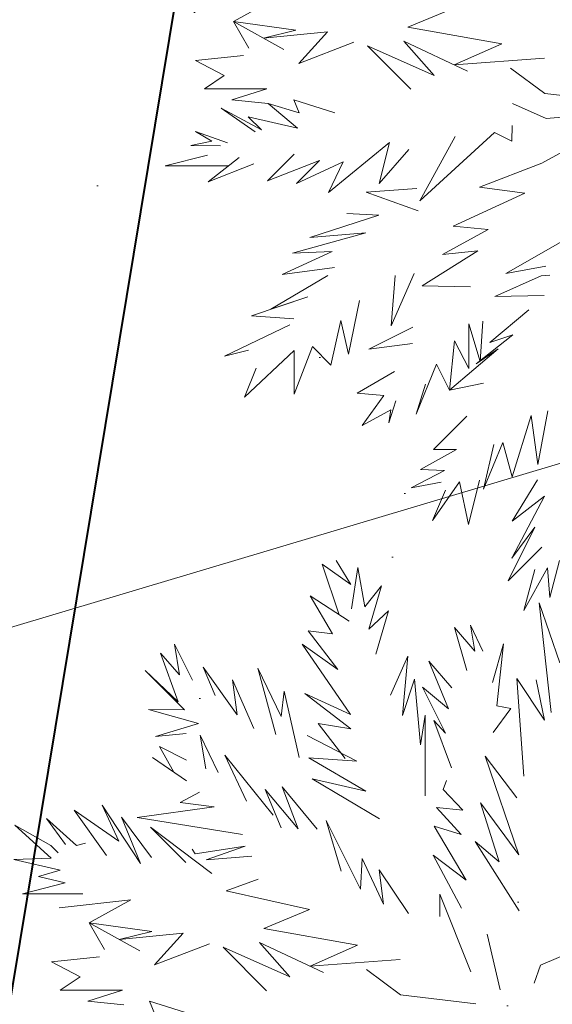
# Model space of a CAD drawing. Header units: millimetres. Extents: x 6487905018 to 6488192500, y 5882180700 to 5882375224.
# Tile 125 of 256: x 6488050048 to 6488050874, y 5882245150 to 5882246678. Entities that reach past the tile are written whole.
import ezdxf
from ezdxf.xclip import XClip

# ---------------------------------------------------------------- set-up
doc = ezdxf.new("R2010")
doc.units = ezdxf.units.MM
doc.header["$MEASUREMENT"] = 0
doc.header["$XCLIPFRAME"] = 2
doc.linetypes.add('Wipeout_Contour', pattern=[1000, 0, -1000])
for name, color, linetype, lineweight in [('drzewa_Nr_pióra__154', 94, 'Continuous', 5), ('LEGENDA_Nr_pióra__20', 2, 'Continuous', 40), ('przewod_telekomunikacyjny__linia__Nr_pióra__1', 7, 'Continuous', 0), ('teren zielony_Nr_pióra__157', 93, 'Continuous', 0), ('Wymiarowanie_Nr_pióra__1', 7, 'Continuous', 0), ('Zamość 06.10._2_przewod_elektroenergetyczny__linia__Nr_pióra__1', 7, 'Continuous', 0), ('zieleń_Nr_pióra__190', 20, 'Continuous', 13)]:
    doc.layers.add(name, color=color, linetype=linetype, lineweight=lineweight)
for name, color, linetype in [('Mapa cyfrowa', 7, 'Continuous'), ('przewod_telekomunikacyjny__linia_', 7, 'Continuous'), ('Wymiarowanie', 7, 'Continuous'), ('Zamość 06.10._2_Mapa cyfrowa', 7, 'Continuous')]:
    doc.layers.add(name, color=color, linetype=linetype)
doc.styles.add('GENERATED_STYLE_2', font='txt')
doc.linetypes.add('Symbol', pattern='A,0,[5,PZT Orlen Zamość.pdf1.Shx,S=11.904762,R=0,X=0,Y=0],-2000,0', length=2000)
doc.dimstyles.new('GENERATED_STYLE__1', dxfattribs={"dimtxt": 750, "dimasz": 570, "dimexe": 0.18, "dimexo": 0, "dimgap": 0.09, "dimtad": 1, "dimlfac": 0.001, "dimzin": 0, "dimdsep": 46, "dimtxsty": 'GENERATED_STYLE_2', "dimblk": 'ARROWHEAD_11', "dimblk1": 'ARROWHEAD_11', "dimblk2": 'ARROWHEAD_11', "dimcen": 0.09, "dimclrd": 7, "dimclre": 7, "dimclrt": 7, "dimazin": 0, "dimtfac": 1, "dimtdec": 4, "dimtmove": 2, "dimatfit": 3, "dimfxl": 0, "dimtolj": 1, "dimtzin": 0, "dimarcsym": 0})
doc.dimstyles.new('GENERATED_STYLE__4', dxfattribs={"dimtxt": 1000, "dimasz": 570, "dimexe": 0.18, "dimexo": 0, "dimgap": 0.09, "dimtad": 1, "dimlfac": 0.001, "dimzin": 0, "dimdsep": 46, "dimtxsty": 'GENERATED_STYLE_2', "dimblk": 'ARROWHEAD_11', "dimblk1": 'ARROWHEAD_11', "dimblk2": 'ARROWHEAD_11', "dimcen": 0.09, "dimclrd": 7, "dimclre": 7, "dimclrt": 7, "dimazin": 0, "dimtfac": 1, "dimtdec": 4, "dimtmove": 0, "dimatfit": 3, "dimfxl": 0, "dimtolj": 1, "dimtzin": 0, "dimarcsym": 0})
doc.dimstyles.new('GENERATED_STYLE__9', dxfattribs={"dimtxt": 750, "dimasz": 917.874396, "dimexe": 0.18, "dimexo": 40, "dimgap": 0.09, "dimtad": 1, "dimdec": 0, "dimlfac": 0.1, "dimzin": 0, "dimdsep": 46, "dimtxsty": 'GENERATED_STYLE_2', "dimblk": 'ARROWHEAD_5', "dimblk1": 'ARROWHEAD_5', "dimblk2": 'ARROWHEAD_5', "dimcen": 0.09, "dimclrd": 7, "dimclre": 7, "dimclrt": 7, "dimazin": 0, "dimtfac": 1, "dimtdec": 4, "dimtmove": 2, "dimatfit": 3, "dimfxl": 0, "dimtolj": 1, "dimtzin": 0, "dimarcsym": 0})

# ---------------------------------------------------------------- blocks, each defined once
blk = doc.blocks.new('Rysunek_1_2')
at = {"color": 254, "linetype": 'Wipeout_Contour', "lineweight": 0, "ltscale": 70061284114.24681}
blk.add_wipeout([(6487915525.867126, 5882181505.900702), (6488146644.289524, 5882181505.900702), (6488146644.289524, 5882373115.540435), (6488107628.768834, 5882373115.540435), (6488107628.768834, 5882320263.490532), (6488101226.436201, 5882320263.490532), (6488101226.436201, 5882373115.540435), (6487915525.867126, 5882373115.540435)], dxfattribs=at).dxf.layer = 'Zamość 06.10._2_Mapa cyfrowa'
at = {"layer": 'Zamość 06.10._2_przewod_elektroenergetyczny__linia__Nr_pióra__1', "linetype": 'Continuous', "flags": 128}
blk.add_lwpolyline([(6488054980.000001, 5882298910), (6488055180, 5882298890), (6488060430, 5882297540), (6488057790, 5882279980.000001), (6488053320.000001, 5882253790), (6488052630, 5882246510), (6488043490.000001, 5882243780), (6488042680, 5882243610), (6488042060, 5882243190.000001)], dxfattribs=at)
blk = doc.blocks.new('*D75', base_point=(6488045394.921593, 5882250647.102998))
at = {"layer": 'Wymiarowanie_Nr_pióra__1', "linetype": 'Continuous'}
for points in [[(6488060230.552193, 5882248902.391357), (6488060219.134123, 5882248959.793873), (6488060186.61821, 5882249008.457375), (6488060137.954707, 5882249040.973288), (6488060080.552193, 5882249052.391357), (6488060023.149677, 5882249040.973288), (6488059974.486176, 5882249008.457375), (6488059941.970263, 5882248959.793873), (6488059930.552193, 5882248902.391357), (6488059941.970263, 5882248844.988843), (6488059974.486176, 5882248796.32534), (6488060023.149677, 5882248763.809427), (6488060080.552193, 5882248752.391357), (6488060137.954707, 5882248763.809427), (6488060186.61821, 5882248796.32534), (6488060219.134123, 5882248844.988843)], [(6488059031.653335, 5882241782.627208), (6488059020.235264, 5882241840.029723), (6488058987.719352, 5882241888.693226), (6488058939.055849, 5882241921.209138), (6488058881.653335, 5882241932.627208), (6488058824.250819, 5882241921.209138), (6488058775.587317, 5882241888.693226), (6488058743.071404, 5882241840.029723), (6488058731.653335, 5882241782.627208), (6488058743.071404, 5882241725.224693), (6488058775.587317, 5882241676.561191), (6488058824.250819, 5882241644.045279), (6488058881.653335, 5882241632.627208), (6488058939.055849, 5882241644.045279), (6488058987.719352, 5882241676.561191), (6488059020.235264, 5882241725.224693)]]:
    blk.add_hatch(color=256, dxfattribs=at).paths.add_polyline_path(points)
for p, q in [((6488060130.367934, 5882249198.226433), (6488060105.460064, 5882249050.308895)), ((6488059525.861426, 5882248995.795874), (6488059932.634655, 5882248927.299229)), ((6488060228.46973, 5882248877.483486), (6488060635.242959, 5882248808.986841)), ((6488060055.644321, 5882248754.47382), (6488058906.561206, 5882241930.544745))]:
    blk.add_line(p, q, dxfattribs=at)
blk.add_circle((6488060080.552193, 5882248902.391357), 150, dxfattribs=at)
at = {"layer": 'Wymiarowanie_Nr_pióra__1', "insert": (6488059329.541573, 5882245345.779008), "char_height": 750, "attachment_point": 7, "rotation": 80.441619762, "style": 'GENERATED_STYLE_2'}
blk.add_mtext('\\A1;{\\fArial|b1|i0|c238|p38;7,22}', dxfattribs=at)
blk = doc.blocks.new('ARROWHEAD_11')
at = {"color": 0, "linetype": 'Continuous', "lineweight": 0}
blk.add_line((0, 0), (-1, 0), dxfattribs=at)
at = {"color": 0, "linetype": 'Continuous', "lineweight": 0, "const_width": 0.25, "flags": 128}
blk.add_lwpolyline([(-0.125, 0, 1), (0.125, 0, 1)], format="xyb", close=True, dxfattribs=at)
blk = doc.blocks.new('*D77', base_point=(6488045394.921593, 5882250647.102998))
at = {"layer": 'przewod_telekomunikacyjny__linia__Nr_pióra__1', "linetype": 'Continuous'}
blk.add_hatch(color=256, dxfattribs=at).paths.add_polyline_path([(6488057351.020344, 5882262834.607491), (6488056625.094238, 5882262197.391973), (6488057040.957753, 5882261919.79958)])
for p, q in [((6488057351.020344, 5882262834.607491), (6488056625.094238, 5882262197.391973)), ((6488057351.020344, 5882262834.607491), (6488057040.957753, 5882261919.79958)), ((6488057040.957753, 5882261919.79958), (6488056625.094238, 5882262197.391973)), ((6488056833.025996, 5882262058.595777), (6488046247.324568, 5882246200.066916)), ((6488046247.324568, 5882246200.066916), (6488053285.437386, 5882256743.923269)), ((6488049023.248511, 5882250108.702061), (6488049023.248511, 5882250608.702061)), ((6488048773.248511, 5882250358.702061), (6488049273.248511, 5882250358.702061))]:
    blk.add_line(p, q, dxfattribs=at)
at = {"layer": 'przewod_telekomunikacyjny__linia__Nr_pióra__1', "insert": (6488051112.822264, 5882253874.06099), "char_height": 750, "attachment_point": 7, "rotation": 56.276556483, "style": 'GENERATED_STYLE_2'}
blk.add_mtext('\\A1;{\\fArial|b1|i0|c238|p38;R 1\xa0500}', dxfattribs=at)
blk = doc.blocks.new('ARROWHEAD_5')
at = {"color": 0, "linetype": 'Continuous', "lineweight": 0}
blk.add_line((0, 0), (-1, 0), dxfattribs=at)
blk.add_solid([(-1, 0.2679), (0, 0), (-1, -0.2679), (-1, 0.2679)], dxfattribs=at)
blk = doc.blocks.new('*D87', base_point=(6488045394.921593, 5882250647.102998))
at = {"layer": 'Wymiarowanie_Nr_pióra__1', "linetype": 'Continuous'}
for points in [[(6488037477.7279, 5882247056.135682), (6488037466.309829, 5882247113.538198), (6488037433.793917, 5882247162.201699), (6488037385.130414, 5882247194.717612), (6488037327.7279, 5882247206.135682), (6488037270.325384, 5882247194.717612), (6488037221.661882, 5882247162.201699), (6488037189.145969, 5882247113.538198), (6488037177.7279, 5882247056.135682), (6488037189.145969, 5882246998.733168), (6488037221.661882, 5882246950.069665), (6488037270.325384, 5882246917.553752), (6488037327.7279, 5882246906.135682), (6488037385.130414, 5882246917.553752), (6488037433.793917, 5882246950.069665), (6488037466.309829, 5882246998.733168)], [(6488053271.817154, 5882244529.516733), (6488053260.399083, 5882244586.919248), (6488053227.883171, 5882244635.58275), (6488053179.219668, 5882244668.098662), (6488053121.817154, 5882244679.516733), (6488053064.414639, 5882244668.098662), (6488053015.751137, 5882244635.58275), (6488052983.235224, 5882244586.919248), (6488052971.817154, 5882244529.516733), (6488052983.235224, 5882244472.114218), (6488053015.751137, 5882244423.450716), (6488053064.414639, 5882244390.934803), (6488053121.817154, 5882244379.516733), (6488053179.219668, 5882244390.934803), (6488053227.883171, 5882244423.450716), (6488053260.399083, 5882244472.114218)]]:
    blk.add_hatch(color=256, dxfattribs=at).paths.add_polyline_path(points)
for p, q in [((6488037416.582628, 5882247611.573426), (6488037351.422494, 5882247204.252414)), ((6488037179.611168, 5882247079.830276), (6488037031.494436, 5882247103.524871)), ((6488052973.700422, 5882244553.211328), (6488037475.844631, 5882247032.441088)), ((6488037304.033304, 5882246908.01895), (6488037238.87317, 5882246500.697939)), ((6488053210.671883, 5882245084.954476), (6488053145.511748, 5882244677.633465)), ((6488053418.050617, 5882244482.127543), (6488053269.933886, 5882244505.822139)), ((6488053098.122559, 5882244381.400002), (6488053032.962424, 5882243974.078989))]:
    blk.add_line(p, q, dxfattribs=at)
for centre in [(6488037327.7279, 5882247056.135682), (6488053121.817154, 5882244529.516733)]:
    blk.add_circle(centre, 150, dxfattribs=at)
at = {"layer": 'Wymiarowanie_Nr_pióra__1', "insert": (6488043568.115992, 5882246260.388542), "char_height": 1000, "attachment_point": 7, "rotation": 350.911262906, "style": 'GENERATED_STYLE_2'}
blk.add_mtext('\\A1;{\\fArial|b1|i0|c238|p38;16,00}', dxfattribs=at)

msp = doc.modelspace()

# ---------------------------------------------------------------- block references
at = {"layer": 'Mapa cyfrowa', "color": 22, "linetype": 'Continuous', "lineweight": 5}
ref = msp.add_blockref('Rysunek_1_2', (0, 0), dxfattribs=at)
XClip(ref).set_block_clipping_path([(6487915525.8671264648, 5882181505.9007024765), (6488146644.2895231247, 5882181505.9007024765), (6488146644.2895231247, 5882373115.5404348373), (6488107628.7688331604, 5882373115.5404348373), (6488107628.7688331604, 5882320263.4905319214), (6488101226.4362001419, 5882320263.4905319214), (6488101226.4362001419, 5882373115.5404348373), (6487915525.8671264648, 5882373115.5404348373)])

# ---------------------------------------------------------------- next in the draw order: hatches: boundary and pattern name
at = {"layer": 'teren zielony_Nr_pióra__157', "linetype": 'Continuous'}
h = msp.add_hatch(dxfattribs=at)
h.set_pattern_fill('płyty_kamienne', color=256, style=0, pattern_type=2)
h.set_pattern_definition([(45, (6488045394.9, 5882252147.1), (-477.297, 477.297), [0, -450, 0, -675]), (110, (6488046894.9, 5882252147.1), (634.293, 230.864), [0, -330, 0, -570])])
h.paths.add_polyline_path([(6488047566.699059, 5882255932.5327), (6488045555.029326, 5882243354.950158), (6488046140.947524, 5882232527.375745, 0.2070569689), (6488048206.599371, 5882228254.370432, 0.0243137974), (6488049407.91275, 5882227454.239101, 0.0023663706), (6488049528.889167, 5882227382.669014), (6488050419.958063, 5882227639.987889), (6488050422.409745, 5882227655.31354), (6488050730.000001, 5882229610.000001), (6488051058.251553, 5882231630.009551), (6488051118.989788, 5882232009.688929), (6488053911.431513, 5882249465.456784), (6488055989.23284, 5882262453.952582), (6488056194.365236, 5882263736.503895), (6488052143.069927, 5882263733.65154), (6488050824.942152, 5882255492.308228, 0.0532631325)])
at = {"layer": 'zieleń_Nr_pióra__190', "linetype": 'Continuous'}
h = msp.add_hatch(dxfattribs=at)
h.set_pattern_fill('bloczki_ceramiczne', color=256, style=0, pattern_type=2)
h.set_pattern_definition([(45, (6488045394.9, 5882250647.1), (-353.553, 353.553), [])])
h.paths.add_polyline_path([(6488045654.208959, 5882251429.045049), (6488044416.770659, 5882244080.411103, 0.2248891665), (6488046289.601082, 5882242385.45074), (6488046465.30913, 5882242458.183424), (6488046520.060936, 5882242325.913686, 0.0394710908), (6488046980.953929, 5882242263.989484, 0.09544651), (6488048086.800528, 5882242414.936347, 0.0613140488), (6488048736.323823, 5882242727.452538, 0.0684631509), (6488049347.355251, 5882243250.148741), (6488049419.944596, 5882243681.226819), (6488050072.81234, 5882247558.338158), (6488050584.79355, 5882250598.782677, 0.2845236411), (6488048063.458429, 5882252412.547216, 0.2324460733)])

# ---------------------------------------------------------------- next in the draw order: linework, layer by layer
at = {"layer": 'drzewa_Nr_pióra__154', "linetype": 'Continuous'}
for p, q in [((6488050379.315135, 5882246675.386868), (6488050443.67487, 5882246710.74412)), ((6488050650.138093, 5882246666.54664), (6488050721.429791, 5882246696.048059)), ((6488050476.421837, 5882246661.610481), (6488050379.315135, 5882246675.386868)), ((6488050403.171821, 5882246633.740262), (6488050379.315135, 5882246675.386868)), ((6488050379.315135, 5882246675.386868), (6488050457.56159, 5882246631.742523)), ((6488050425.75342, 5882246649.612153), (6488050476.421837, 5882246661.610481)), ((6488050525.114008, 5882246659.307447), (6488050425.75342, 5882246649.612153)), ((6488050480.71774, 5882246609.865184), (6488050525.114008, 5882246659.307447)), ((6488050795.789196, 5882246640.43853), (6488050650.138093, 5882246666.54664)), ((6488050690.884948, 5882246591.46402), (6488050643.773129, 5882246644.843363)), ((6488050643.773129, 5882246644.843363), (6488050742.80193, 5882246598.001832)), ((6488050566.110346, 5882246642.895739), (6488050480.71774, 5882246609.865184)), ((6488050654.69341, 5882246569.961439), (6488050587.256253, 5882246637.398595)), ((6488050587.256253, 5882246637.398595), (6488050690.884948, 5882246591.46402)), ((6488050722.03739, 5882246607.82365), (6488050795.789196, 5882246640.43853)), ((6488050320.676316, 5882246614.529646), (6488050394.985458, 5882246622.279505)), ((6488050365.058885, 5882246591.37433), (6488050320.676316, 5882246614.529646)), ((6488050862.060115, 5882246618.106524), (6488050722.03739, 5882246607.82365)), ((6488050862.615552, 5882246563.583995), (6488050809.574189, 5882246602.584997)), ((6488050334.155063, 5882246570.485761), (6488050365.058885, 5882246591.37433)), ((6488050431.031325, 5882246570.485761), (6488050334.155063, 5882246570.485761)), ((6488050376.837759, 5882246553.875288), (6488050431.031325, 5882246570.485761)), ((6488050433.160496, 5882246548.026987), (6488050376.837759, 5882246553.875288)), ((6488050481.122629, 5882246533.238621), (6488050472.883739, 5882246553.443792)), ((6488050472.883739, 5882246553.443792), (6488050536.982608, 5882246533.582171)), ((6488050979.618558, 5882246549.543634), (6488050862.615552, 5882246563.583995)), ((6488050413.298875, 5882246503.789739), (6488050360.033617, 5882246540.804579)), ((6488050360.033617, 5882246540.804579), (6488050422.919577, 5882246506.842499)), ((6488050478.705748, 5882246509.447677), (6488050433.160496, 5882246548.026987)), ((6488050433.160496, 5882246548.026987), (6488050481.122629, 5882246533.238621)), ((6488050864.687145, 5882246524.906565), (6488050812.694269, 5882246547.983594)), ((6488050422.919577, 5882246506.842499), (6488050402.343194, 5882246527.422643)), ((6488050402.343194, 5882246527.422643), (6488050478.705748, 5882246509.447677)), ((6488050974.938437, 5882246533.943233), (6488050864.687145, 5882246524.906565)), ((6488050811.670862, 5882246489.646852), (6488050812.257458, 5882246513.799996)), ((6488050858.247439, 5882246455.421216), (6488050963.44195, 5882246512.881428)), ((6488050345.904016, 5882246489.453631), (6488050320.310374, 5882246504.69254)), ((6488050320.310374, 5882246504.69254), (6488050369.964428, 5882246486.63652)), ((6488050668.73377, 5882246396.79699), (6488050784.700896, 5882246502.705941)), ((6488050723.335174, 5882246496.639555), (6488050668.73377, 5882246396.79699)), ((6488050784.700896, 5882246502.705941), (6488050811.670862, 5882246489.646852)), ((6488050313.059077, 5882246482.671418), (6488050345.904016, 5882246489.453631)), ((6488050359.227045, 5882246482.10889), (6488050313.059077, 5882246482.671418)), ((6488050527.051797, 5882246409.898438), (6488050621.8459, 5882246487.539322)), ((6488050621.8459, 5882246487.539322), (6488050605.454005, 5882246423.498995)), ((6488050605.454005, 5882246423.498995), (6488050651.638331, 5882246476.705709)), ((6488050273.500704, 5882246451.403345), (6488050338.813304, 5882246467.801786)), ((6488050388.020448, 5882246464.066496), (6488050340.171996, 5882246426.148855)), ((6488050473.78654, 5882246469.483302), (6488050432.410151, 5882246428.106914)), ((6488050372.040757, 5882246451.403345), (6488050273.500704, 5882246451.403345)), ((6488050340.171996, 5882246426.148855), (6488050410.77776, 5882246454.503249)), ((6488050432.410151, 5882246428.106914), (6488050512.683459, 5882246459.562186)), ((6488050512.683459, 5882246459.562186), (6488050476.979734, 5882246423.858461)), ((6488050476.979734, 5882246423.858461), (6488050549.457799, 5882246457.527405)), ((6488050549.457799, 5882246457.527405), (6488050527.051797, 5882246409.898438)), ((6488050858.247439, 5882246455.421216), (6488050761.524955, 5882246417.980254)), ((6488050585.618887, 5882246410.410839), (6488050664.116003, 5882246415.931537)), ((6488050761.524955, 5882246417.980254), (6488050831.726758, 5882246408.620014)), ((6488050665.928163, 5882246381.220701), (6488050585.618887, 5882246410.410839)), ((6488050831.726758, 5882246408.620014), (6488050720.3196, 5882246357.559737)), ((6488050497.878181, 5882246339.978251), (6488050605.049739, 5882246374.421379)), ((6488050605.049739, 5882246374.421379), (6488050555.599664, 5882246377.419212)), ((6488050720.3196, 5882246357.559737), (6488050774.857309, 5882246352.550464)), ((6488050471.188983, 5882246315.75077), (6488050584.858338, 5882246347.151963)), ((6488050584.858338, 5882246347.151963), (6488050497.878181, 5882246339.978251)), ((6488050774.857309, 5882246352.550464), (6488050703.803472, 5882246313.457569)), ((6488050802.085997, 5882246283.816808), (6488050897.248442, 5882246338.41821)), ((6488050454.963218, 5882246282.685337), (6488050532.611622, 5882246318.054014)), ((6488050532.611622, 5882246318.054014), (6488050471.188983, 5882246315.75077)), ((6488050758.605934, 5882246319.071142), (6488050672.526916, 5882246264.851671)), ((6488050703.803472, 5882246313.457569), (6488050758.605934, 5882246319.071142)), ((6488050536.336257, 5882246293.286193), (6488050454.963218, 5882246282.685337)), ((6488050864.415551, 5882246295.244046), (6488050802.085997, 5882246283.816808)), ((6488050437.324358, 5882246228.449437), (6488050525.958902, 5882246280.696728)), ((6488050624.440372, 5882246202.585797), (6488050660.122349, 5882246283.816808)), ((6488050630.481587, 5882246280.696728), (6488050624.440372, 5882246202.585797)), ((6488050784.95236, 5882246248.227187), (6488050857.122549, 5882246280.396902)), ((6488050857.122549, 5882246280.396902), (6488050870.275153, 5882246281.185968)), ((6488050672.526916, 5882246264.851671), (6488050747.484593, 5882246263.536286)), ((6488050407.395856, 5882246218.295124), (6488050494.758101, 5882246247.935885)), ((6488050494.758101, 5882246247.935885), (6488050437.324358, 5882246228.449437)), ((6488050861.557188, 5882246249.865327), (6488050784.95236, 5882246248.227187)), ((6488050557.833367, 5882246158.722432), (6488050575.226727, 5882246242.203481)), ((6488050472.91754, 5882246213.615004), (6488050407.395856, 5882246218.295124)), ((6488050777.557228, 5882246176.940972), (6488050837.671382, 5882246227.65608)), ((6488050365.274775, 5882246155.893521), (6488050466.67738, 5882246204.254764)), ((6488050530.639023, 5882246141.85316), (6488050546.208046, 5882246210.835933)), ((6488050546.208046, 5882246210.835933), (6488050557.833367, 5882246158.722432)), ((6488050658.057445, 5882246200.461396), (6488050589.372507, 5882246166.545618)), ((6488050744.64276, 5882246136.56581), (6488050744.64276, 5882246205.814803)), ((6488050744.64276, 5882246205.814803), (6488050762.363736, 5882246147.252008)), ((6488050762.363736, 5882246147.252008), (6488050766.475598, 5882246210.057364)), ((6488050755.968557, 5882246143.937668), (6488050813.114577, 5882246188.839411)), ((6488050813.114577, 5882246188.839411), (6488050777.557228, 5882246176.940972)), ((6488050473.432117, 5882246096.611998), (6488050501.857985, 5882246170.842356)), ((6488050501.857985, 5882246170.842356), (6488050530.639023, 5882246141.85316)), ((6488050589.372507, 5882246166.545618), (6488050657.426817, 5882246175.372181)), ((6488050714.723752, 5882246102.852159), (6488050722.523952, 5882246179.294122)), ((6488050722.523952, 5882246179.294122), (6488050744.64276, 5882246136.56581)), ((6488050402.539272, 5882246164.994911), (6488050365.274775, 5882246155.893521)), ((6488050396.475575, 5882246091.931878), (6488050473.432117, 5882246164.275063)), ((6488050473.432117, 5882246164.275063), (6488050473.432117, 5882246096.611998)), ((6488050714.723752, 5882246102.852159), (6488050790.428743, 5882246167.271759)), ((6488050790.428743, 5882246167.271759), (6488050755.968557, 5882246143.937668)), ((6488050663.24243, 5882246065.411197), (6488050694.443231, 5882246143.4132)), ((6488050694.443231, 5882246143.4132), (6488050714.723752, 5882246102.852159)), ((6488050414.736606, 5882246137.326025), (6488050396.475575, 5882246091.931878)), ((6488050629.221459, 5882246131.849911), (6488050571.200065, 5882246098.172038)), ((6488050677.663356, 5882246112.034155), (6488050663.24243, 5882246065.411197)), ((6488050767.765115, 5882246113.772439), (6488050714.723752, 5882246102.852159)), ((6488050571.200065, 5882246098.172038), (6488050612.873533, 5882246094.577945)), ((6488050612.873533, 5882246094.577945), (6488050579.000265, 5882246048.250755)), ((6488050620.472733, 5882246052.23433), (6488050631.274526, 5882246086.601239)), ((6488050579.000265, 5882246048.250755), (6488050623.523845, 5882246072.374772)), ((6488050623.523845, 5882246072.374772), (6488050620.472733, 5882246052.23433)), ((6488050689.763111, 5882246010.809793), (6488050741.530805, 5882246062.754536)), ((6488050812.136608, 5882245968.135745), (6488050841.726122, 5882246063.390474)), ((6488050841.726122, 5882246063.390474), (6488050852.007279, 5882245987.409192)), ((6488050852.007279, 5882245987.409192), (6488050867.398921, 5882246071.025412)), ((6488050767.278666, 5882245949.339953), (6488050797.671942, 5882246021.683565)), ((6488050783.365516, 5882246018.609994), (6488050767.278666, 5882245949.339953)), ((6488050797.671942, 5882246021.683565), (6488050812.136608, 5882245968.135745)), ((6488050669.48259, 5882245979.608992), (6488050725.722177, 5882246010.646866)), ((6488050725.722177, 5882246010.646866), (6488050689.763111, 5882246010.809793)), ((6488050655.442229, 5882245951.528271), (6488050707.032795, 5882245978.326729)), ((6488050707.032795, 5882245978.326729), (6488050669.48259, 5882245979.608992)), ((6488050701.8601, 5882245960.206303), (6488050655.442229, 5882245951.528271)), ((6488050688.600745, 5882245900.780358), (6488050730.495142, 5882245960.491601)), ((6488050730.495142, 5882245960.491601), (6488050744.502181, 5882245894.280191)), ((6488050744.502181, 5882245894.280191), (6488050761.366194, 5882245962.992185)), ((6488050851.299082, 5882245963.53277), (6488050811.788558, 5882245899.809639)), ((6488050708.340726, 5882245947.701625), (6488050688.600745, 5882245900.780358)), ((6488050862.045098, 5882245938.577411), (6488050811.699971, 5882245842.163083)), ((6488050811.788558, 5882245899.809639), (6488050862.045098, 5882245938.577411)), ((6488050847.208949, 5882245890.099415), (6488050805.642888, 5882245807.006158)), ((6488050811.699971, 5882245842.163083), (6488050847.208949, 5882245890.099415)), ((6488050805.642888, 5882245807.006158), (6488050857.90423, 5882245859.2675)), ((6488050561.748062, 5882245801.233989), (6488050538.963146, 5882245838.719952)), ((6488050538.963146, 5882245838.719952), (6488050561.748062, 5882245801.233989)), ((6488050870.605421, 5882245780.917279), (6488050885.648328, 5882245838.665471)), ((6488050543.209455, 5882245754.382751), (6488050516.964785, 5882245833.044042)), ((6488050516.964785, 5882245833.044042), (6488050561.748062, 5882245801.233989)), ((6488050562.374463, 5882245763.37791), (6488050572.493969, 5882245827.623239)), ((6488050572.493969, 5882245827.623239), (6488050583.244986, 5882245766.674816)), ((6488050830.044378, 5882245760.636758), (6488050867.047942, 5882245827.296551)), ((6488050847.219067, 5882245824.76128), (6488050830.044378, 5882245760.636758)), ((6488050867.047942, 5882245827.296551), (6488050870.605421, 5882245780.917279)), ((6488050583.244986, 5882245766.674816), (6488050609.175666, 5882245799.258831)), ((6488050609.175666, 5882245799.258831), (6488050589.545646, 5882245731.716702)), ((6488050533.071708, 5882245724.436955), (6488050498.41282, 5882245783.65843)), ((6488050498.41282, 5882245783.65843), (6488050558.941613, 5882245744.101406)), ((6488050872.400073, 5882245602.643282), (6488050854.199605, 5882245772.947658)), ((6488050854.199605, 5882245772.947658), (6488050886.107632, 5882245679.638725)), ((6488050589.545646, 5882245731.716702), (6488050620.095946, 5882245760.25783)), ((6488050620.095946, 5882245760.25783), (6488050600.248525, 5882245693.106115)), ((6488050541.500514, 5882245669.380494), (6488050495.29274, 5882245729.057028)), ((6488050495.29274, 5882245729.057028), (6488050533.071708, 5882245724.436955)), ((6488050741.788894, 5882245667.897151), (6488050722.27087, 5882245734.655604)), ((6488050722.27087, 5882245734.655604), (6488050754.02574, 5882245697.72548)), ((6488050754.02574, 5882245697.72548), (6488050747.408385, 5882245738.338027)), ((6488050747.408385, 5882245738.338027), (6488050766.739714, 5882245697.856226)), ((6488050295.454687, 5882245660.793324), (6488050287.807409, 5882245708.776506)), ((6488050287.807409, 5882245708.776506), (6488050315.88813, 5882245652.615064)), ((6488050560.814424, 5882245599.573701), (6488050485.932499, 5882245708.776506)), ((6488050485.932499, 5882245708.776506), (6488050541.500514, 5882245669.380494)), ((6488050781.738997, 5882245649.022098), (6488050798.711618, 5882245709.126247)), ((6488050798.711618, 5882245709.126247), (6488050788.459222, 5882245612.790122)), ((6488050293.735975, 5882245619.074996), (6488050265.966848, 5882245694.736146)), ((6488050265.966848, 5882245694.736146), (6488050295.454687, 5882245660.793324)), ((6488050623.216026, 5882245629.214462), (6488050650.316874, 5882245689.819605)), ((6488050650.316874, 5882245689.819605), (6488050641.936507, 5882245598.013661)), ((6488050713.257443, 5882245608.116566), (6488050682.497549, 5882245682.255825)), ((6488050682.497549, 5882245682.255825), (6488050718.610577, 5882245640.847178)), ((6488050303.601454, 5882245606.518068), (6488050242.235152, 5882245667.88437)), ((6488050242.235152, 5882245667.88437), (6488050293.735975, 5882245619.074996)), ((6488050351.167753, 5882245628.959973), (6488050332.473085, 5882245673.131058)), ((6488050332.473085, 5882245673.131058), (6488050384.881126, 5882245598.838578)), ((6488050445.371457, 5882245568.372899), (6488050417.290736, 5882245671.335545)), ((6488050417.290736, 5882245671.335545), (6488050453.416523, 5882245596.19421)), ((6488050384.881126, 5882245598.838578), (6488050378.096781, 5882245653.186647)), ((6488050378.096781, 5882245653.186647), (6488050411.050575, 5882245577.73314)), ((6488050641.936507, 5882245598.013661), (6488050660.371786, 5882245654.189048)), ((6488050660.371786, 5882245654.189048), (6488050669.718745, 5882245552.470237)), ((6488050830.091854, 5882245503.577187), (6488050819.062156, 5882245655.191204)), ((6488050819.062156, 5882245655.191204), (6488050862.364604, 5882245590.661603)), ((6488050862.364604, 5882245590.661603), (6488050849.254208, 5882245653.086089)), ((6488050849.254208, 5882245653.086089), (6488050862.364604, 5882245590.661603)), ((6488050453.416523, 5882245596.19421), (6488050457.851778, 5882245635.454623)), ((6488050457.851778, 5882245635.454623), (6488050481.252379, 5882245532.491978)), ((6488050708.670994, 5882245570.404853), (6488050672.923564, 5882245641.735327)), ((6488050672.923564, 5882245641.735327), (6488050713.257443, 5882245608.116566)), ((6488050561.56741, 5882245577.147378), (6488050490.155115, 5882245632.080379)), ((6488050490.155115, 5882245632.080379), (6488050560.814424, 5882245599.573701)), ((6488050325.105244, 5882245585.369235), (6488050247.246367, 5882245607.373901)), ((6488050247.246367, 5882245607.373901), (6488050303.601454, 5882245606.518068)), ((6488050809.970638, 5882245608.593136), (6488050782.340115, 5882245571.49298)), ((6488050788.459222, 5882245612.790122), (6488050809.970638, 5882245608.593136)), ((6488050669.718745, 5882245552.470237), (6488050677.127254, 5882245598.427789)), ((6488050677.127254, 5882245598.427789), (6488050677.127254, 5882245473.210455)), ((6488050717.61343, 5882245516.608301), (6488050690.29775, 5882245590.213461)), ((6488050690.29775, 5882245590.213461), (6488050708.670994, 5882245570.404853)), ((6488050258.166648, 5882245565.252819), (6488050325.105244, 5882245585.369235)), ((6488050552.888493, 5882245531.168584), (6488050510.762989, 5882245585.251734)), ((6488050510.762989, 5882245585.251734), (6488050561.56741, 5882245577.147378)), ((6488050305.782232, 5882245570.108812), (6488050258.166648, 5882245565.252819)), ((6488050336.703433, 5882245514.911733), (6488050327.89536, 5882245567.30201)), ((6488050327.89536, 5882245567.30201), (6488050355.57277, 5882245509.180926)), ((6488050570.88126, 5882245527.129825), (6488050493.957942, 5882245566.94792)), ((6488050286.744612, 5882245509.908854), (6488050264.406808, 5882245549.652418)), ((6488050264.406808, 5882245549.652418), (6488050306.403049, 5882245528.771978)), ((6488050306.470903, 5882245496.514177), (6488050253.486527, 5882245532.491978)), ((6488050253.486527, 5882245532.491978), (6488050286.744612, 5882245509.908854)), ((6488050399.49182, 5882245464.658374), (6488050365.884534, 5882245536.532886)), ((6488050365.884534, 5882245536.532886), (6488050440.826502, 5882245442.969774)), ((6488050584.710615, 5882245480.363564), (6488050496.592879, 5882245532.118255)), ((6488050496.592879, 5882245532.118255), (6488050570.88126, 5882245527.129825)), ((6488050822.47879, 5882245381.377598), (6488050770.22113, 5882245534.991385)), ((6488050770.22113, 5882245534.991385), (6488050819.35871, 5882245470.299882)), ((6488050606.055586, 5882245437.329533), (6488050501.5329, 5882245499.731136)), ((6488050501.5329, 5882245499.731136), (6488050584.710615, 5882245480.363564)), ((6488050479.692339, 5882245421.729132), (6488050428.71774, 5882245483.021832)), ((6488050428.71774, 5882245483.021832), (6488050453.171658, 5882245423.289172)), ((6488050509.468266, 5882245421.519223), (6488050455.126869, 5882245487.300913)), ((6488050455.126869, 5882245487.300913), (6488050479.692339, 5882245421.729132)), ((6488050710.173342, 5882245496.802316), (6488050705.020146, 5882245483.084181)), ((6488050705.020146, 5882245483.084181), (6488050735.530725, 5882245450.792965)), ((6488050296.392792, 5882245462.990289), (6488050326.423563, 5882245478.720693)), ((6488050201.403344, 5882245402.808722), (6488050175.796532, 5882245458.650081)), ((6488050175.796532, 5882245458.650081), (6488050235.078054, 5882245368.167756)), ((6488050229.773918, 5882245439.513589), (6488050349.304151, 5882245455.840105)), ((6488050349.304151, 5882245455.840105), (6488050296.392792, 5882245462.990289)), ((6488050735.530725, 5882245450.792965), (6488050694.507524, 5882245455.098911)), ((6488050694.507524, 5882245455.098911), (6488050733.086237, 5882245413.122409)), ((6488050791.954804, 5882245370.897364), (6488050762.965275, 5882245462.376722)), ((6488050762.965275, 5882245462.376722), (6488050822.47879, 5882245381.377598)), ((6488050118.804283, 5882245397.559727), (6488050089.163522, 5882245438.120769)), ((6488050089.163522, 5882245438.120769), (6488050135.865827, 5882245395.998844)), ((6488050182.036692, 5882245380.648077), (6488050132.115409, 5882245450.84988)), ((6488050132.115409, 5882245450.84988), (6488050201.403344, 5882245402.808722)), ((6488050235.078054, 5882245368.167756), (6488050205.437293, 5882245439.9296)), ((6488050205.437293, 5882245439.9296), (6488050252.238496, 5882245377.527996)), ((6488050393.63529, 5882245412.939003), (6488050229.773918, 5882245439.513589)), ((6488050096.208995, 5882245376.191483), (6488050040.073045, 5882245427.449279)), ((6488050040.073045, 5882245427.449279), (6488050096.057873, 5882245395.810072)), ((6488050305.279859, 5882245369.727796), (6488050250.678455, 5882245424.329199)), ((6488050250.678455, 5882245424.329199), (6488050345.8409, 5882245352.567355)), ((6488050576.414824, 5882245328.126727), (6488050523.451416, 5882245434.828141)), ((6488050523.451416, 5882245434.828141), (6488050546.774062, 5882245356.207449)), ((6488050733.086237, 5882245413.122409), (6488050690.799427, 5882245426.25864)), ((6488050690.799427, 5882245426.25864), (6488050740.720709, 5882245342.016476)), ((6488050096.057873, 5882245395.810072), (6488050107.168075, 5882245384.804744)), ((6488050135.865827, 5882245395.998844), (6488050149.718256, 5882245399.472254)), ((6488050319.711947, 5882245382.937562), (6488050315.346314, 5882245390.418401)), ((6488050315.346314, 5882245390.418401), (6488050319.711947, 5882245382.937562)), ((6488050397.511891, 5882245395.057838), (6488050319.711947, 5882245382.937562)), ((6488050337.1935, 5882245373.696485), (6488050397.511891, 5882245395.057838)), ((6488050822.809915, 5882245294.599584), (6488050754.471033, 5882245402.208649)), ((6488050754.471033, 5882245402.208649), (6488050791.954804, 5882245370.897364)), ((6488050038.513004, 5882245374.407916), (6488050096.208995, 5882245376.191483)), ((6488050408.014104, 5882245379.748764), (6488050337.1935, 5882245373.696485)), ((6488050579.070434, 5882245375.930046), (6488050576.414824, 5882245328.126727)), ((6488050612.295746, 5882245304.726126), (6488050579.070434, 5882245375.930046)), ((6488050740.720709, 5882245342.016476), (6488050689.239387, 5882245381.017478)), ((6488050689.239387, 5882245381.017478), (6488050733.329826, 5882245298.598076)), ((6488050110.13971, 5882245357.942015), (6488050038.513004, 5882245374.407916)), ((6488050076.659073, 5882245347.809175), (6488050110.13971, 5882245357.942015)), ((6488050118.040862, 5882245338.277359), (6488050076.659073, 5882245347.809175)), ((6488050651.296748, 5882245290.685765), (6488050605.711755, 5882245358.028101)), ((6488050605.711755, 5882245358.028101), (6488050612.295746, 5882245304.726126)), ((6488050051.948037, 5882245321.001947), (6488050118.040862, 5882245338.277359)), ((6488050367.894629, 5882245325.706761), (6488050417.871468, 5882245343.815355)), ((6488050145.523272, 5882245321.001947), (6488050051.948037, 5882245321.001947)), ((6488050497.630667, 5882245296.786583), (6488050367.894629, 5882245325.706761)), ((6488050699.924243, 5882245320.533651), (6488050699.65799, 5882245286.005645)), ((6488050747.901834, 5882245200.16635), (6488050699.924243, 5882245320.533651)), ((6488050219.875745, 5882245311.482643), (6488050108.714808, 5882245299.525992)), ((6488050155.51601, 5882245276.125391), (6488050219.875745, 5882245311.482643)), ((6488050426.338968, 5882245267.285164), (6488050497.630667, 5882245296.786583)), ((6488050252.622713, 5882245262.349005), (6488050155.51601, 5882245276.125391)), ((6488050179.372697, 5882245234.478786), (6488050155.51601, 5882245276.125391)), ((6488050155.51601, 5882245276.125391), (6488050233.762466, 5882245232.481047)), ((6488050201.954296, 5882245250.350677), (6488050252.622713, 5882245262.349005)), ((6488050301.314884, 5882245260.045971), (6488050201.954296, 5882245250.350677)), ((6488050256.918615, 5882245210.603708), (6488050301.314884, 5882245260.045971)), ((6488050571.990071, 5882245241.177053), (6488050426.338968, 5882245267.285164)), ((6488050773.094341, 5882245258.49651), (6488050793.557811, 5882245172.027852)), ((6488050967.404633, 5882245257.704714), (6488050855.941652, 5882245210.252209)), ((6488050342.311222, 5882245243.634262), (6488050256.918615, 5882245210.603708)), ((6488050430.894285, 5882245170.699963), (6488050363.457129, 5882245238.137119)), ((6488050363.457129, 5882245238.137119), (6488050467.085824, 5882245192.202544)), ((6488050467.085824, 5882245192.202544), (6488050419.974005, 5882245245.581886)), ((6488050419.974005, 5882245245.581886), (6488050519.002806, 5882245198.740356)), ((6488050498.238265, 5882245208.562174), (6488050571.990071, 5882245241.177053)), ((6488050096.877192, 5882245215.268169), (6488050171.186334, 5882245223.018028)), ((6488050141.259761, 5882245192.112854), (6488050096.877192, 5882245215.268169)), ((6488050638.26099, 5882245218.845047), (6488050498.238265, 5882245208.562174)), ((6488050855.941652, 5882245210.252209), (6488050846.293325, 5882245182.25496)), ((6488050110.355938, 5882245171.224284), (6488050141.259761, 5882245192.112854)), ((6488050638.816427, 5882245164.322519), (6488050585.775064, 5882245203.323521)), ((6488050207.232201, 5882245171.224284), (6488050110.355938, 5882245171.224284)), ((6488050153.038634, 5882245154.613811), (6488050207.232201, 5882245171.224284)), ((6488050755.819433, 5882245150.282158), (6488050638.816427, 5882245164.322519)), ((6488050209.361372, 5882245148.765511), (6488050153.038634, 5882245154.613811)), ((6488050257.323504, 5882245133.977144), (6488050249.084615, 5882245154.182316)), ((6488050249.084615, 5882245154.182316), (6488050313.183483, 5882245134.320695))]:
    msp.add_line(p, q, dxfattribs=at)
at = {"layer": 'LEGENDA_Nr_pióra__20', "linetype": 'Symbol'}
msp.add_line((6488053550.826113, 5882266421.765303), (6488049834.925352, 5882243962.319559), dxfattribs=at)

# ---------------------------------------------------------------- next in the draw order: dimensions: what is measured, and where the dimension line sits
at = {"layer": 'przewod_telekomunikacyjny__linia_', "linetype": 'Continuous'}
dim = msp.add_radius_dim(center=(6488049023.248511, 5882250358.702061), mpoint=(6488057351.020344, 5882262834.607491), dimstyle='GENERATED_STYLE__9', dxfattribs=at)
dim.commit()
dim.dimension.update_dxf_attribs({"geometry": '*D77', "text_midpoint": (6488051798.354351, 5882255576.513194), "dimtype": 164, "text_rotation": 56.276556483})
at = {"layer": 'Wymiarowanie', "linetype": 'Continuous'}
dim = msp.add_linear_dim(base=(6488058881.653335, 5882241782.627208), p1=(6488048103.552583, 5882250919.201304), p2=(6488046904.653725, 5882243799.437155), angle=260.441619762, dimstyle='GENERATED_STYLE__1', dxfattribs=at)
dim.commit()
dim.dimension.update_dxf_attribs({"geometry": '*D75', "text_midpoint": (6488059125.421187, 5882246391.914792), "dimtype": 160, "text_rotation": 80.441619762})
dim = msp.add_linear_dim(base=(6488037327.7279, 5882247056.135682), p1=(6488053121.817154, 5882244529.516733), p2=(6488037327.7279, 5882247056.135682), angle=170.911262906, text='16,00', dimstyle='GENERATED_STYLE__4', dxfattribs=at)
dim.commit()
dim.dimension.update_dxf_attribs({"geometry": '*D87', "text_midpoint": (6488045335.347292, 5882246484.037623), "dimtype": 160, "text_rotation": 350.911262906})

doc.saveas('drawing.dxf')
